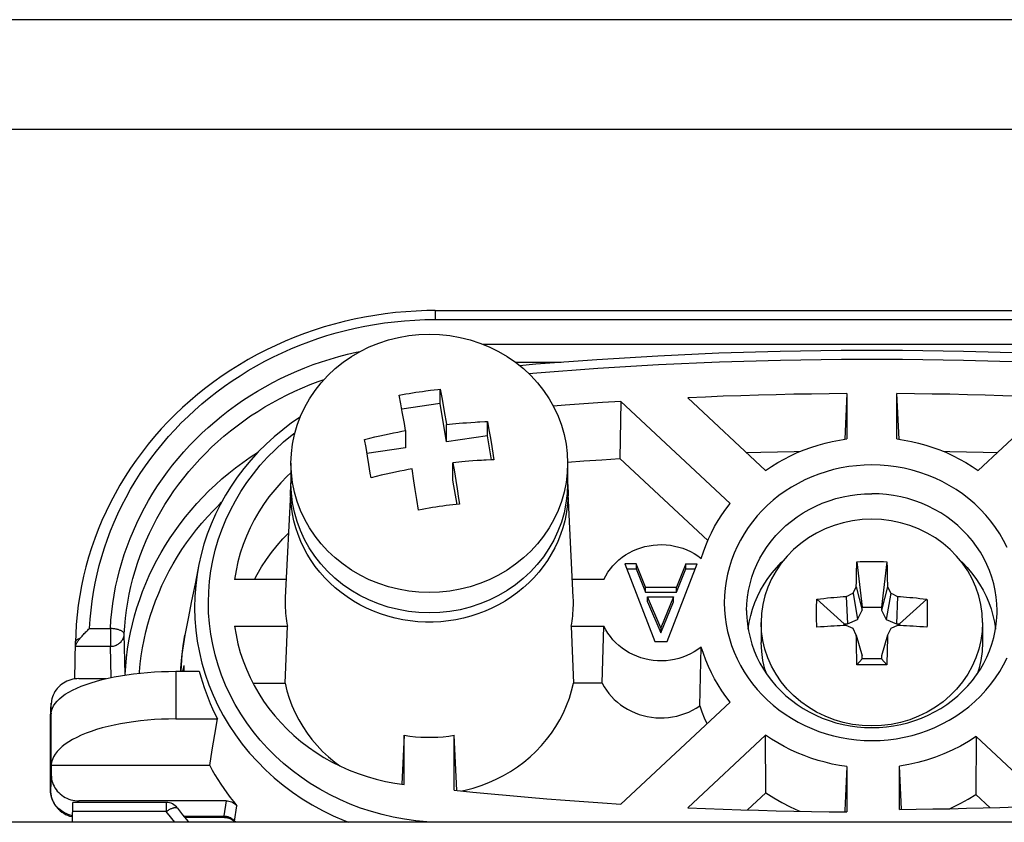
# Model space of a CAD drawing. Header units: centimetres. Extents: x 1912 to 37354, y 4932 to 6633.
# Tile 175 of 236: x 34642 to 34647.34, y 6130.56 to 6134.91. Entities that reach past the tile are written whole.
import ezdxf

# ---------------------------------------------------------------- set-up
doc = ezdxf.new("R2010")
doc.units = ezdxf.units.CM
doc.layers.add('$_urządzenia', color=250, linetype='Continuous')

# ---------------------------------------------------------------- blocks, each defined once
blk = doc.blocks.new('A$C92957c0b')
at = {"layer": '$_urządzenia'}
for p, q in [((55, 0), (-55, 0)), ((92.535, -3.965), (-92.535, -3.965)), ((-31.792, -10.509), (-0.208, -10.509)), ((-31.792, -10.509), (-31.792, -10.83)), ((-31.792, -10.83), (-0.208, -10.83)), ((-30.064, -11.727), (-1.936, -11.727)), ((-28.893, -12.372), (-27.237, -12.372)), ((-32.121, -13.412), (-31.956, -13.39)), ((-31.956, -13.39), (-31.825, -13.374)), ((-31.825, -13.374), (-31.694, -13.359)), ((-31.694, -13.359), (-31.607, -13.349)), ((-31.607, -13.349), (-31.55, -13.653)), ((-31.607, -13.866), (-31.607, -13.349)), ((-16.904, -13.511), (-16.981, -15.16)), ((-16.904, -13.511), (-16.904, -15.148)), ((-15.019, -15.16), (-15.096, -13.511)), ((-15.096, -15.148), (-15.096, -13.511)), ((-33.031, -13.877), (-33.089, -13.565)), ((-32.976, -14.174), (-33.031, -13.877)), ((-31.607, -13.866), (-32.995, -14.069)), ((-31.375, -15.249), (-31.607, -13.866)), ((-31.55, -13.653), (-31.499, -13.929)), ((-25.071, -13.792), (-25.108, -15.855)), ((-21.122, -17.478), (-25.071, -13.792)), ((-22.654, -13.661), (-19.844, -16.285)), ((-12.156, -16.285), (-9.346, -13.661)), ((-32.902, -14.591), (-32.976, -14.174)), ((-31.499, -13.929), (-31.445, -14.234)), ((-31.445, -14.234), (-31.391, -14.541)), ((-32.857, -14.846), (-32.902, -14.591)), ((-31.391, -14.541), (-31.375, -14.629)), ((-31.045, -14.595), (-30.922, -14.583)), ((-30.922, -14.583), (-30.79, -14.572)), ((-30.79, -14.572), (-30.65, -14.561)), ((-30.65, -14.561), (-30.501, -14.549)), ((-29.893, -14.516), (-29.842, -14.814)), ((-29.893, -15.033), (-29.893, -14.516)), ((-32.857, -14.846), (-32.857, -15.466)), ((-31.375, -14.629), (-31.271, -14.618)), ((-31.375, -15.249), (-31.375, -14.629)), ((-31.271, -14.618), (-31.161, -14.606)), ((-31.161, -14.606), (-31.045, -14.595)), ((-29.842, -14.814), (-29.79, -15.118)), ((-34.287, -15.463), (-34.339, -15.165)), ((-29.893, -15.033), (-31.375, -15.249)), ((-29.747, -15.903), (-29.893, -15.033)), ((-29.79, -15.118), (-29.738, -15.427)), ((-34.236, -15.767), (-34.287, -15.463)), ((-32.857, -15.466), (-34.252, -15.67)), ((-34.184, -16.077), (-34.236, -15.767)), ((-31.044, -16.002), (-31.143, -16.013)), ((-31.143, -16.013), (-31.091, -16.335)), ((-31.143, -16.633), (-31.143, -16.013)), ((-30.937, -15.991), (-31.044, -16.002)), ((-30.822, -15.979), (-30.937, -15.991)), ((-30.698, -15.968), (-30.822, -15.979)), ((-30.565, -15.956), (-30.698, -15.968)), ((-30.423, -15.944), (-30.565, -15.956)), ((-30.271, -15.933), (-30.423, -15.944)), ((-25.108, -15.855), (-21.933, -18.819)), ((-37, -16.028), (-37, -16.766)), ((-32.556, -16.658), (-32.625, -16.23)), ((-31.091, -16.335), (-31.041, -16.655)), ((-27, -16.028), (-27, -16.766)), ((-32.506, -16.98), (-32.556, -16.658)), ((-30.995, -17.513), (-31.143, -16.633)), ((-31.041, -16.655), (-30.994, -16.956)), ((-37.01, -16.873), (-37.206, -20.878)), ((-37.016, -17.086), (-37.01, -16.873)), ((-37.01, -16.873), (-37.008, -16.828)), ((-37.008, -16.828), (-37, -16.738)), ((-32.451, -17.333), (-32.506, -16.98)), ((-30.994, -16.956), (-30.94, -17.305)), ((-27, -16.738), (-26.992, -16.828)), ((-26.992, -16.828), (-26.99, -16.873)), ((-26.99, -16.873), (-26.984, -17.086)), ((-32.393, -17.716), (-32.451, -17.333)), ((-30.94, -17.305), (-30.911, -17.499)), ((-32.262, -17.693), (-32.393, -17.716)), ((-32.131, -17.67), (-32.262, -17.693)), ((-32, -17.648), (-32.131, -17.67)), ((-40.328, -19.68), (-40.469, -20.38)), ((-40.328, -19.68), (-40.328, -19.682)), ((-24.525, -19.666), (-24.937, -19.666)), ((-24.937, -19.666), (-23.85, -22.467)), ((-24.868, -19.845), (-24.525, -19.845)), ((-24.187, -20.506), (-24.525, -19.666)), ((-24.525, -19.666), (-24.525, -19.845)), ((-24.525, -19.845), (-24.187, -20.686)), ((-23.4, -22.467), (-22.312, -19.666)), ((-22.725, -19.666), (-23.062, -20.506)), ((-23.062, -20.686), (-22.725, -19.845)), ((-22.725, -19.666), (-22.312, -19.666)), ((-22.725, -19.845), (-22.725, -19.666)), ((-22.725, -19.845), (-22.382, -19.845)), ((-16.556, -20.115), (-16.551, -19.91)), ((-16.542, -19.588), (-16.35, -21.228)), ((-15.458, -19.588), (-15.65, -21.228)), ((-15.458, -19.588), (-15.452, -19.803)), ((-15.452, -19.803), (-15.446, -20.011)), ((-37.174, -20.223), (-39.038, -20.223)), ((-25.685, -20.223), (-26.826, -20.223)), ((-16.56, -20.31), (-16.556, -20.115)), ((-15.446, -20.011), (-15.442, -20.212)), ((-40.469, -20.38), (-40.593, -21.002)), ((-24.187, -20.506), (-23.062, -20.506)), ((-24.187, -20.686), (-24.187, -20.506)), ((-23.062, -20.686), (-23.062, -20.506)), ((-16.682, -20.722), (-16.563, -20.495)), ((-16.563, -20.495), (-16.56, -20.31)), ((-16.563, -20.495), (-16.35, -21.333)), ((-15.437, -20.495), (-15.65, -21.333)), ((-15.437, -20.495), (-15.318, -20.722)), ((-24.187, -20.686), (-23.062, -20.686)), ((-24.112, -20.856), (-23.175, -20.856)), ((-23.625, -21.977), (-24.112, -20.856)), ((-24.112, -21.036), (-24.112, -20.856)), ((-23.175, -20.856), (-23.625, -21.977)), ((-23.175, -21.036), (-23.175, -20.856)), ((-17.991, -20.941), (-16.998, -21.833)), ((-16.932, -20.84), (-16.848, -20.8)), ((-16.932, -20.84), (-16.885, -21.833)), ((-16.848, -20.8), (-16.765, -20.761)), ((-16.765, -20.761), (-16.682, -20.722)), ((-16.682, -20.722), (-16.52, -21.674)), ((-15.318, -20.722), (-15.48, -21.674)), ((-15.318, -20.722), (-15.235, -20.761)), ((-15.235, -20.761), (-15.152, -20.8)), ((-15.152, -20.8), (-15.068, -20.84)), ((-15.068, -20.84), (-15.115, -21.833)), ((-14.009, -20.941), (-15.002, -21.833)), ((-14.009, -20.941), (-14.007, -20.995)), ((-14.007, -20.995), (-14.004, -21.105)), ((-40.593, -21.002), (-40.717, -21.631)), ((-24.112, -21.036), (-23.625, -22.156)), ((-23.625, -22.156), (-23.175, -21.036)), ((-20.528, -21.353), (-20.527, -21.449)), ((-18, -21.383), (-17.999, -21.271)), ((-17.999, -21.271), (-17.997, -21.16)), ((-16.52, -21.674), (-16.35, -21.333)), ((-16.35, -21.228), (-15.65, -21.228)), ((-16.35, -21.333), (-16.35, -21.228)), ((-15.65, -21.228), (-15.65, -21.333)), ((-15.65, -21.333), (-15.48, -21.674)), ((-14.004, -21.105), (-14.002, -21.215)), ((-14.002, -21.215), (-14, -21.327)), ((-14, -21.327), (-14, -21.439)), ((-11.473, -21.449), (-11.472, -21.353)), ((-40.717, -21.631), (-40.836, -22.236)), ((-18, -21.496), (-18, -21.383)), ((-17.999, -21.609), (-18, -21.496)), ((-17.997, -21.723), (-17.999, -21.609)), ((-16.885, -21.833), (-16.52, -21.674)), ((-15.48, -21.674), (-15.115, -21.833)), ((-14.002, -21.666), (-14.004, -21.78)), ((-14, -21.553), (-14.002, -21.666)), ((-14, -21.439), (-14, -21.553)), ((-44.28, -21.997), (-43.527, -21.997)), ((-43.527, -21.997), (-43.527, -22.641)), ((-39.038, -21.91), (-37.13, -21.91)), ((-37.21, -23.971), (-37.13, -21.91)), ((-26.87, -21.91), (-25.685, -21.91)), ((-26.87, -21.91), (-26.79, -23.971)), ((-25.747, -23.971), (-25.685, -21.91)), ((-23.625, -21.977), (-23.625, -22.156)), ((-20, -21.783), (-20, -22.5)), ((-17.994, -21.837), (-17.997, -21.723)), ((-17.991, -21.952), (-17.994, -21.837)), ((-16.998, -21.833), (-16.885, -21.833)), ((-16.998, -21.894), (-16.998, -21.833)), ((-16.682, -21.996), (-16.932, -21.892)), ((-16.563, -22.236), (-16.682, -21.996)), ((-15.318, -21.996), (-15.437, -22.236)), ((-15.068, -21.892), (-15.318, -21.996)), ((-15.115, -21.833), (-15.002, -21.833)), ((-15.002, -21.833), (-15.002, -21.894)), ((-12, -21.783), (-12, -22.5)), ((-42.994, -23.664), (-43.027, -22.196)), ((-16.563, -22.236), (-16.35, -22.986)), ((-15.437, -22.236), (-15.65, -22.986)), ((-15.437, -22.236), (-15.44, -22.443)), ((-44.814, -23.82), (-44.79, -22.48)), ((-44.793, -22.641), (-43.527, -22.641)), ((-43.501, -23.769), (-43.527, -22.641)), ((-23.85, -22.467), (-23.4, -22.467)), ((-22.222, -24.793), (-22.17, -22.669)), ((-16.554, -22.789), (-16.558, -22.556)), ((-15.444, -22.668), (-15.449, -22.91)), ((-15.44, -22.443), (-15.444, -22.668)), ((-16.548, -23.039), (-16.554, -22.789)), ((-16.542, -23.305), (-16.548, -23.039)), ((-16.542, -23.305), (-16.35, -23.092)), ((-16.35, -23.092), (-16.35, -22.986)), ((-15.65, -23.092), (-16.35, -23.092)), ((-15.65, -22.986), (-15.65, -23.092)), ((-15.458, -23.305), (-15.65, -23.092)), ((-40.972, -23.34), (-40.978, -23.545)), ((-40.977, -23.545), (-40.976, -23.434)), ((-40.878, -23.337), (-40.912, -23.504)), ((-40.878, -23.337), (-40.872, -23.545)), ((-15.94, -23.307), (-16.181, -23.306)), ((-15.699, -23.306), (-15.94, -23.307)), ((-15.458, -23.305), (-15.699, -23.306)), ((-44.665, -23.809), (-44.741, -23.812)), ((-44.665, -23.809), (-43.685, -23.809)), ((-42.994, -23.664), (-42.995, -23.678)), ((-41.164, -23.545), (-40.314, -23.545)), ((-41.164, -23.545), (-41.164, -25.265)), ((-44.897, -24.224), (-44.746, -24.152)), ((-38.376, -23.971), (-37.21, -23.971)), ((-25.747, -23.971), (-26.79, -23.971)), ((-45.691, -25.253), (-45.665, -24.743)), ((-45.69, -25.208), (-45.664, -24.698)), ((-45.664, -24.698), (-45.665, -24.743)), ((-45.665, -25.084), (-45.665, -24.743)), ((-25.071, -28.341), (-21.122, -24.655)), ((-45.69, -25.208), (-45.691, -25.256)), ((-45.691, -25.253), (-45.691, -25.256)), ((-45.691, -27.854), (-45.691, -25.256)), ((-45.664, -25.057), (-45.665, -25.084)), ((-45.664, -26.922), (-45.664, -25.057)), ((-41.164, -25.265), (-39.657, -25.265)), ((-39.751, -25.823), (-39.657, -25.265)), ((-39.845, -26.385), (-39.751, -25.823)), ((-32.904, -25.856), (-32.987, -27.625)), ((-32.904, -27.637), (-32.904, -25.856)), ((-31.096, -27.838), (-31.096, -25.856)), ((-31.003, -27.847), (-31.096, -25.856)), ((-19.844, -25.849), (-22.654, -28.472)), ((-19.834, -27.938), (-19.844, -25.849)), ((-12.234, -25.902), (-12.245, -27.991)), ((-9.567, -28.393), (-12.234, -25.902)), ((-39.939, -26.951), (-39.845, -26.385)), ((-45.665, -26.951), (-45.664, -26.922)), ((-39.939, -26.951), (-45.665, -26.951)), ((-45.665, -26.951), (-45.665, -27.292)), ((-16.904, -26.985), (-16.979, -28.579)), ((-16.904, -26.985), (-16.904, -28.622)), ((-14.927, -28.528), (-15, -26.972)), ((-15, -28.532), (-15, -26.972)), ((-45.665, -27.292), (-45.691, -27.851)), ((-45.691, -27.854), (-45.691, -27.851)), ((-20.496, -28.555), (-19.834, -27.938)), ((-12.245, -27.991), (-11.729, -28.472)), ((-45.398, -28.509), (-45.443, -28.465)), ((-44.904, -29), (-44.892, -28.284)), ((-41.508, -28.284), (-44.892, -28.284)), ((-44.668, -28.284), (-44.665, -28.225)), ((-39.348, -28.225), (-44.665, -28.225)), ((-41.508, -28.284), (-41.508, -28.605)), ((-39.348, -28.225), (-39.43, -28.77)), ((-39.039, -28.954), (-38.954, -28.404)), ((-41.508, -28.605), (-44.897, -28.605)), ((-40.877, -28.784), (-39.431, -28.784)), ((-39.399, -28.821), (-40.848, -28.821)), ((-39.43, -28.77), (-39.431, -28.784)), ((-16.979, -28.579), (-16.981, -28.618)), ((0, -29), (-298.6, -29)), ((-39.071, -28.919), (-39.039, -28.954)), ((-38.998, -29), (-39.039, -28.954)), ((-39.039, -28.961), (-39.039, -28.954)), ((-32.492, -28.944), (-32.499, -29)), ((-31.961, -29), (-32.492, -28.944))]:
    blk.add_line(p, q, dxfattribs=at)
for points in [[(-31.792, -10.509), (-32.094, -10.513), (-32.472, -10.526), (-32.848, -10.55), (-33.224, -10.584), (-33.598, -10.628), (-33.971, -10.682), (-34.343, -10.746), (-34.712, -10.82), (-35.078, -10.905), (-35.442, -10.999), (-35.803, -11.103), (-36.16, -11.217), (-36.514, -11.341), (-36.864, -11.474), (-37.209, -11.616), (-37.55, -11.768), (-37.886, -11.929), (-38.217, -12.1), (-38.543, -12.279), (-38.862, -12.466), (-39.176, -12.663), (-39.483, -12.868), (-39.784, -13.081), (-40.079, -13.302), (-40.366, -13.531), (-40.646, -13.768), (-40.918, -14.012), (-41.183, -14.264), (-41.44, -14.522), (-41.688, -14.787), (-41.929, -15.059), (-42.161, -15.338), (-42.384, -15.622), (-42.598, -15.913), (-42.803, -16.209), (-42.998, -16.511), (-43.185, -16.817), (-43.361, -17.129), (-43.528, -17.445), (-43.685, -17.766), (-43.833, -18.091), (-43.97, -18.419), (-44.096, -18.751), (-44.213, -19.087), (-44.319, -19.425), (-44.414, -19.766), (-44.499, -20.109), (-44.573, -20.455), (-44.636, -20.802), (-44.689, -21.151), (-44.731, -21.502), (-44.762, -21.853), (-44.782, -22.205), (-44.79, -22.48)], [(-44.28, -21.997), (-44.26, -21.663), (-44.229, -21.333), (-44.189, -21.005), (-44.139, -20.68), (-44.08, -20.358), (-44.01, -20.038), (-43.932, -19.718), (-43.843, -19.4), (-43.745, -19.085), (-43.637, -18.773), (-43.52, -18.463), (-43.394, -18.157), (-43.259, -17.854), (-43.114, -17.555), (-42.961, -17.26), (-42.799, -16.969), (-42.628, -16.682), (-42.448, -16.4), (-42.26, -16.123), (-42.064, -15.85), (-41.86, -15.584), (-41.648, -15.322), (-41.427, -15.066), (-41.2, -14.816), (-40.965, -14.572), (-40.722, -14.335), (-40.473, -14.104), (-40.217, -13.879), (-39.954, -13.661), (-39.684, -13.451), (-39.409, -13.247), (-39.127, -13.051), (-38.84, -12.862), (-38.547, -12.681), (-38.248, -12.507), (-37.945, -12.342), (-37.636, -12.184), (-37.323, -12.035), (-37.006, -11.894), (-36.685, -11.761), (-36.359, -11.637), (-36.03, -11.522), (-35.699, -11.415), (-35.364, -11.317), (-35.025, -11.227), (-34.68, -11.146), (-34.33, -11.073), (-33.977, -11.01), (-33.619, -10.956), (-33.257, -10.911), (-32.893, -10.876), (-32.528, -10.851), (-32.161, -10.835), (-31.792, -10.83)], [(-37, -16.028), (-36.986, -15.679), (-36.944, -15.332), (-36.875, -14.989), (-36.778, -14.652), (-36.654, -14.323), (-36.505, -14.003), (-36.33, -13.694), (-36.131, -13.398), (-35.909, -13.118), (-35.665, -12.853), (-35.401, -12.606), (-35.117, -12.378), (-34.817, -12.171), (-34.5, -11.985), (-34.169, -11.822), (-33.827, -11.683), (-33.474, -11.567), (-33.113, -11.477), (-32.745, -11.412), (-32.374, -11.373), (-32, -11.36)], [(-32, -11.36), (-31.626, -11.373), (-31.255, -11.412), (-30.887, -11.477), (-30.526, -11.567), (-30.173, -11.683), (-29.831, -11.822), (-29.5, -11.985), (-29.183, -12.171), (-28.883, -12.378), (-28.599, -12.606), (-28.335, -12.853), (-28.091, -13.118), (-27.869, -13.398), (-27.67, -13.694), (-27.495, -14.003), (-27.346, -14.323), (-27.222, -14.652), (-27.125, -14.989), (-27.056, -15.332), (-27.014, -15.679), (-27, -16.028)], [(-43.527, -21.997), (-43.507, -21.695), (-43.478, -21.394), (-43.441, -21.094), (-43.394, -20.795), (-43.338, -20.496), (-43.273, -20.199), (-43.199, -19.904), (-43.117, -19.611), (-43.025, -19.32), (-42.925, -19.032), (-42.816, -18.747), (-42.699, -18.465), (-42.574, -18.186), (-42.44, -17.91), (-42.298, -17.639), (-42.147, -17.371), (-41.989, -17.106), (-41.823, -16.847), (-41.649, -16.591), (-41.467, -16.34), (-41.278, -16.094), (-41.081, -15.854), (-40.878, -15.618), (-40.667, -15.388), (-40.45, -15.163), (-40.226, -14.945), (-39.995, -14.732), (-39.758, -14.525), (-39.515, -14.325), (-39.266, -14.131), (-39.011, -13.944), (-38.751, -13.763), (-38.485, -13.59), (-38.215, -13.423), (-37.939, -13.264), (-37.659, -13.112), (-37.374, -12.967), (-37.085, -12.83), (-36.792, -12.7), (-36.496, -12.578), (-36.195, -12.464), (-35.891, -12.358), (-35.584, -12.26), (-35.273, -12.17), (-34.961, -12.088), (-34.648, -12.014), (-34.495, -11.983)], [(-28.739, -12.494), (-28.149, -12.44), (-25.944, -12.274), (-23.737, -12.141), (-21.528, -12.042), (-19.317, -11.975), (-17.106, -11.942), (-14.894, -11.942), (-12.683, -11.975), (-10.472, -12.042), (-8.263, -12.141), (-6.056, -12.274), (-3.851, -12.44), (-3.261, -12.494)], [(-28.406, -12.786), (-28.107, -12.759), (-25.91, -12.594), (-23.711, -12.461), (-21.509, -12.362), (-19.306, -12.296), (-17.102, -12.263), (-14.898, -12.263), (-12.694, -12.296), (-10.491, -12.362), (-8.289, -12.461), (-6.09, -12.594), (-3.893, -12.759), (-3.594, -12.786)], [(-43.027, -22.196), (-43.008, -21.908), (-42.981, -21.62), (-42.945, -21.333), (-42.9, -21.046), (-42.847, -20.761), (-42.785, -20.477), (-42.714, -20.194), (-42.635, -19.914), (-42.547, -19.636), (-42.452, -19.36), (-42.348, -19.087), (-42.236, -18.817), (-42.115, -18.55), (-41.987, -18.287), (-41.851, -18.027), (-41.708, -17.77), (-41.556, -17.518), (-41.397, -17.269), (-41.231, -17.025), (-41.057, -16.785), (-40.876, -16.55), (-40.688, -16.319), (-40.493, -16.094), (-40.292, -15.874), (-40.084, -15.659), (-39.869, -15.45), (-39.649, -15.246), (-39.422, -15.048), (-39.189, -14.857), (-38.951, -14.671), (-38.707, -14.492), (-38.458, -14.319), (-38.204, -14.153), (-37.945, -13.994), (-37.682, -13.841), (-37.414, -13.696), (-37.142, -13.558), (-36.865, -13.426), (-36.585, -13.302), (-36.301, -13.186), (-36.013, -13.077), (-35.804, -13.004)], [(-33.089, -13.565), (-32.969, -13.544), (-32.848, -13.523), (-32.727, -13.503), (-32.606, -13.483), (-32.485, -13.464), (-32.364, -13.446), (-32.243, -13.429), (-32.121, -13.412)], [(-16.904, -13.511), (-17.543, -13.516), (-18.182, -13.525), (-18.821, -13.536), (-19.46, -13.549), (-20.099, -13.566), (-20.738, -13.586), (-21.377, -13.608), (-22.016, -13.633), (-22.654, -13.661)], [(-9.346, -13.661), (-9.984, -13.633), (-10.623, -13.608), (-11.262, -13.586), (-11.901, -13.566), (-12.54, -13.549), (-13.179, -13.536), (-13.818, -13.525), (-14.457, -13.516), (-15.096, -13.511)], [(-25.071, -13.792), (-25.741, -13.835), (-26.412, -13.882), (-27.082, -13.932), (-27.516, -13.966)], [(-36.667, -14.356), (-36.981, -14.572), (-37.3, -14.814), (-37.608, -15.07), (-37.903, -15.338), (-38.184, -15.618), (-38.451, -15.91), (-38.704, -16.214), (-38.941, -16.527), (-39.164, -16.851), (-39.37, -17.183), (-39.559, -17.524), (-39.732, -17.872), (-39.888, -18.227), (-40.026, -18.589), (-40.146, -18.955), (-40.248, -19.326), (-40.328, -19.682)], [(-30.501, -14.549), (-30.341, -14.539), (-30.257, -14.534), (-30.171, -14.529)], [(-30.171, -14.529), (-29.988, -14.52), (-29.893, -14.516)], [(-32.492, -28.944), (-32.899, -28.888), (-33.302, -28.815), (-33.7, -28.724), (-34.094, -28.614), (-34.484, -28.487), (-34.865, -28.342), (-35.239, -28.18), (-35.605, -28.001), (-35.96, -27.807), (-36.304, -27.598), (-36.636, -27.373), (-36.957, -27.133), (-37.265, -26.878), (-37.562, -26.608), (-37.844, -26.326), (-38.111, -26.031), (-38.362, -25.724), (-38.597, -25.407), (-38.815, -25.08), (-39.015, -24.742), (-39.198, -24.397), (-39.362, -24.045), (-39.508, -23.684), (-39.634, -23.319), (-39.742, -22.949), (-39.83, -22.574), (-39.898, -22.197), (-39.947, -21.817), (-39.976, -21.435), (-39.985, -21.054), (-39.974, -20.672), (-39.944, -20.29), (-39.894, -19.911), (-39.825, -19.535), (-39.736, -19.162), (-39.628, -18.793), (-39.501, -18.43), (-39.355, -18.072), (-39.191, -17.721), (-39.009, -17.379), (-38.808, -17.044), (-38.592, -16.718), (-38.358, -16.403), (-38.108, -16.098), (-37.843, -15.805), (-37.562, -15.525), (-37.267, -15.256), (-36.959, -15.002), (-36.856, -14.925)], [(-34.339, -15.165), (-34.15, -15.119), (-33.967, -15.075), (-33.79, -15.035), (-33.619, -14.997), (-33.454, -14.962), (-33.295, -14.929), (-33.143, -14.899), (-32.997, -14.871), (-32.857, -14.846)], [(-19.844, -16.285), (-19.625, -16.138), (-19.402, -16.001), (-19.172, -15.873), (-18.937, -15.754), (-18.696, -15.643), (-18.451, -15.543), (-18.201, -15.452), (-17.947, -15.371), (-17.691, -15.3), (-17.431, -15.239), (-17.169, -15.188), (-16.904, -15.148)], [(-15.096, -15.148), (-14.831, -15.188), (-14.569, -15.239), (-14.309, -15.3), (-14.053, -15.371), (-13.799, -15.452), (-13.549, -15.543), (-13.304, -15.643), (-13.063, -15.754), (-12.828, -15.873), (-12.598, -16.001), (-12.375, -16.138), (-12.156, -16.285)], [(-42.994, -23.664), (-42.974, -23.358), (-42.945, -23.052), (-42.906, -22.747), (-42.858, -22.443), (-42.799, -22.141), (-42.731, -21.84), (-42.654, -21.542), (-42.567, -21.245), (-42.47, -20.952), (-42.364, -20.661), (-42.249, -20.373), (-42.124, -20.088), (-41.991, -19.807), (-41.848, -19.53), (-41.697, -19.257), (-41.537, -18.989), (-41.369, -18.725), (-41.192, -18.466), (-41.007, -18.212), (-40.814, -17.963), (-40.613, -17.719), (-40.404, -17.482), (-40.188, -17.25), (-39.964, -17.025), (-39.733, -16.805), (-39.496, -16.593), (-39.251, -16.387), (-39.001, -16.188), (-38.743, -15.996), (-38.48, -15.811), (-38.211, -15.634), (-38.181, -15.615)], [(-29.738, -15.427), (-29.687, -15.741), (-29.661, -15.899)], [(-20.534, -15.64), (-20.019, -15.625), (-19.415, -15.609), (-18.812, -15.596), (-18.57, -15.592)], [(-13.43, -15.592), (-13.188, -15.596), (-12.585, -15.609), (-11.981, -15.625), (-11.466, -15.64)], [(-29.938, -15.912), (-30.025, -15.917), (-30.11, -15.922), (-30.271, -15.933)], [(-29.661, -15.899), (-29.756, -15.903), (-29.938, -15.912)], [(-27.003, -15.987), (-26.419, -15.943), (-25.764, -15.898), (-25.108, -15.855)], [(-37, -16.369), (-37.138, -16.498), (-37.37, -16.736), (-37.589, -16.985), (-37.796, -17.244), (-37.988, -17.512), (-38.166, -17.788), (-38.33, -18.073), (-38.479, -18.364), (-38.612, -18.661), (-38.73, -18.965), (-38.831, -19.274), (-38.916, -19.586), (-38.985, -19.902), (-39.038, -20.223)], [(-32, -20.696), (-32.374, -20.683), (-32.745, -20.644), (-33.113, -20.579), (-33.474, -20.488), (-33.827, -20.373), (-34.169, -20.234), (-34.5, -20.07), (-34.817, -19.885), (-35.117, -19.677), (-35.401, -19.45), (-35.665, -19.203), (-35.909, -18.938), (-36.131, -18.657), (-36.33, -18.362), (-36.505, -18.053), (-36.654, -17.733), (-36.778, -17.404), (-36.875, -17.067), (-36.944, -16.724), (-36.986, -16.377), (-37, -16.028)], [(-34.107, -16.549), (-34.133, -16.39), (-34.184, -16.077)], [(-32.625, -16.23), (-32.765, -16.255), (-32.911, -16.283), (-33.063, -16.313), (-33.222, -16.345), (-33.387, -16.38), (-33.558, -16.418), (-33.735, -16.459), (-33.918, -16.503), (-34.107, -16.549)], [(-27, -16.028), (-27.014, -16.377), (-27.056, -16.724), (-27.125, -17.067), (-27.222, -17.404), (-27.346, -17.733), (-27.495, -18.053), (-27.67, -18.362), (-27.869, -18.657), (-28.091, -18.938), (-28.335, -19.203), (-28.599, -19.45), (-28.883, -19.677), (-29.183, -19.885), (-29.5, -20.07), (-29.831, -20.234), (-30.173, -20.373), (-30.526, -20.488), (-30.887, -20.579), (-31.255, -20.644), (-31.626, -20.683), (-32, -20.696)], [(-16, -16.086), (-16.281, -16.093), (-16.56, -16.114), (-16.837, -16.148), (-17.112, -16.195), (-17.384, -16.257), (-17.652, -16.331), (-17.915, -16.418), (-18.173, -16.518), (-18.425, -16.63), (-18.669, -16.754), (-18.908, -16.891), (-19.137, -17.038), (-19.358, -17.196), (-19.57, -17.366), (-19.772, -17.545), (-19.964, -17.733), (-20.145, -17.932), (-20.315, -18.138), (-20.473, -18.352), (-20.619, -18.574), (-20.752, -18.803), (-20.872, -19.038), (-20.979, -19.279), (-21.073, -19.524), (-21.152, -19.774), (-21.218, -20.029), (-21.269, -20.285), (-21.305, -20.543), (-21.327, -20.804), (-21.335, -21.067)], [(-16, -26.047), (-15.705, -26.039), (-15.413, -26.017), (-15.123, -25.979), (-14.835, -25.927), (-14.549, -25.859), (-14.268, -25.777), (-13.993, -25.681), (-13.723, -25.57), (-13.46, -25.447), (-13.207, -25.31), (-12.962, -25.161), (-12.726, -24.999), (-12.498, -24.824), (-12.28, -24.636), (-12.074, -24.439), (-11.88, -24.231), (-11.698, -24.012), (-11.53, -23.785), (-11.376, -23.551), (-11.236, -23.308), (-11.11, -23.059)], [(-11.115, -19.065), (-11.24, -18.817), (-11.38, -18.576), (-11.533, -18.343), (-11.7, -18.118), (-11.881, -17.901), (-12.074, -17.695), (-12.279, -17.498), (-12.496, -17.311), (-12.722, -17.137), (-12.957, -16.976), (-13.201, -16.826), (-13.454, -16.69), (-13.715, -16.566), (-13.985, -16.455), (-14.261, -16.358), (-14.542, -16.276), (-14.828, -16.208), (-15.118, -16.155), (-15.409, -16.117), (-15.703, -16.094), (-16, -16.086)], [(-32, -21.434), (-32.379, -21.42), (-32.751, -21.381), (-33.118, -21.316), (-33.481, -21.224), (-33.837, -21.107), (-34.181, -20.966), (-34.513, -20.801), (-34.832, -20.613), (-35.132, -20.405), (-35.414, -20.177), (-35.677, -19.929), (-35.918, -19.666), (-36.139, -19.385), (-36.337, -19.088), (-36.511, -18.78), (-36.659, -18.461), (-36.781, -18.13), (-36.877, -17.794), (-36.945, -17.452), (-36.987, -17.105), (-37, -16.766)], [(-27, -16.766), (-27.015, -17.123), (-27.058, -17.471), (-27.127, -17.813), (-27.225, -18.15), (-27.35, -18.481), (-27.5, -18.8), (-27.675, -19.108), (-27.875, -19.404), (-28.097, -19.684), (-28.339, -19.945), (-28.602, -20.191), (-28.883, -20.416), (-29.183, -20.622), (-29.5, -20.808), (-29.83, -20.971), (-30.172, -21.111), (-30.526, -21.226), (-30.887, -21.317), (-31.252, -21.381), (-31.623, -21.42), (-32, -21.434)], [(-26.791, -21.067), (-26.792, -20.972), (-26.794, -20.878), (-26.99, -16.873)], [(-42.478, -23.612), (-42.476, -23.569), (-42.448, -23.278), (-42.411, -22.987), (-42.364, -22.697), (-42.309, -22.408), (-42.244, -22.121), (-42.17, -21.836), (-42.086, -21.553), (-41.994, -21.273), (-41.893, -20.995), (-41.783, -20.72), (-41.664, -20.449), (-41.537, -20.181), (-41.401, -19.916), (-41.256, -19.656), (-41.104, -19.399), (-40.943, -19.147), (-40.774, -18.9), (-40.597, -18.657), (-40.413, -18.42), (-40.221, -18.188), (-40.022, -17.961), (-39.815, -17.74), (-39.602, -17.524), (-39.511, -17.438)], [(-34.265, -21.264), (-34.508, -21.141), (-34.743, -21.006), (-34.97, -20.859), (-35.189, -20.701), (-35.397, -20.531), (-35.595, -20.351), (-35.782, -20.161), (-35.958, -19.962), (-36.122, -19.754), (-36.273, -19.538), (-36.411, -19.315), (-36.536, -19.085), (-36.647, -18.848), (-36.744, -18.607), (-36.826, -18.36), (-36.894, -18.11), (-36.947, -17.857), (-36.985, -17.601), (-37.008, -17.344), (-37.016, -17.086)], [(-26.984, -17.086), (-26.992, -17.344), (-27.015, -17.601), (-27.053, -17.857), (-27.106, -18.11), (-27.174, -18.36), (-27.256, -18.607), (-27.353, -18.848), (-27.464, -19.085), (-27.589, -19.315), (-27.727, -19.538), (-27.878, -19.754), (-28.042, -19.962), (-28.218, -20.161), (-28.405, -20.351), (-28.603, -20.531), (-28.811, -20.701), (-29.03, -20.859), (-29.257, -21.006), (-29.492, -21.141)], [(-20.528, -21.353), (-20.52, -21.107), (-20.497, -20.862), (-20.459, -20.619), (-20.406, -20.378), (-20.338, -20.141), (-20.255, -19.907), (-20.158, -19.679), (-20.046, -19.456), (-19.921, -19.24), (-19.783, -19.03), (-19.632, -18.829), (-19.469, -18.636), (-19.293, -18.452), (-19.107, -18.278), (-18.91, -18.115), (-18.704, -17.962), (-18.488, -17.821), (-18.264, -17.692), (-18.032, -17.576), (-17.793, -17.472), (-17.549, -17.381), (-17.299, -17.304), (-17.044, -17.24), (-16.786, -17.19), (-16.526, -17.155), (-16.263, -17.133), (-16, -17.126)], [(-11.472, -21.353), (-11.48, -21.107), (-11.503, -20.862), (-11.541, -20.619), (-11.594, -20.378), (-11.662, -20.141), (-11.745, -19.907), (-11.842, -19.679), (-11.954, -19.456), (-12.079, -19.24), (-12.217, -19.03), (-12.368, -18.829), (-12.531, -18.636), (-12.707, -18.452), (-12.893, -18.278), (-13.09, -18.115), (-13.296, -17.962), (-13.512, -17.821), (-13.736, -17.692), (-13.968, -17.576), (-14.207, -17.472), (-14.451, -17.381), (-14.701, -17.304), (-14.956, -17.24), (-15.214, -17.19), (-15.474, -17.155), (-15.737, -17.133), (-16, -17.126)], [(-30.911, -17.499), (-31.032, -17.513), (-31.153, -17.527), (-31.273, -17.543), (-31.394, -17.558), (-31.516, -17.575), (-31.637, -17.592), (-31.758, -17.61), (-31.879, -17.629), (-32, -17.648)], [(-22.17, -19.464), (-22.093, -19.227), (-22.007, -18.993), (-21.91, -18.763), (-21.803, -18.537), (-21.685, -18.315), (-21.559, -18.098), (-21.423, -17.886), (-21.277, -17.68), (-21.122, -17.478)], [(-12, -21.783), (-12.015, -21.458), (-12.061, -21.135), (-12.136, -20.817), (-12.241, -20.506), (-12.375, -20.205), (-12.536, -19.916), (-12.723, -19.641), (-12.936, -19.383), (-13.172, -19.143), (-13.429, -18.923), (-13.706, -18.724), (-14, -18.549), (-14.31, -18.399), (-14.632, -18.274), (-14.965, -18.176), (-15.305, -18.106), (-15.651, -18.063), (-16, -18.049), (-16.349, -18.063), (-16.695, -18.106), (-17.035, -18.176), (-17.368, -18.274), (-17.69, -18.399), (-18, -18.549), (-18.294, -18.724), (-18.571, -18.923), (-18.828, -19.143), (-19.064, -19.383), (-19.277, -19.641), (-19.464, -19.916), (-19.625, -20.205), (-19.759, -20.506), (-19.864, -20.817), (-19.939, -21.135), (-19.985, -21.458), (-20, -21.783)], [(-38.315, -20.223), (-38.22, -20.041), (-38.061, -19.768), (-37.888, -19.503), (-37.701, -19.246), (-37.501, -18.997), (-37.29, -18.757), (-37.092, -18.555)], [(-25.685, -20.223), (-25.617, -20.091), (-25.541, -19.965), (-25.455, -19.845), (-25.361, -19.73), (-25.258, -19.621), (-25.148, -19.52), (-25.03, -19.426), (-24.905, -19.339), (-24.775, -19.261), (-24.64, -19.192), (-24.499, -19.131), (-24.355, -19.079), (-24.207, -19.037), (-24.055, -19.005), (-23.903, -18.982), (-23.749, -18.969), (-23.594, -18.966), (-23.439, -18.973), (-23.286, -18.99), (-23.133, -19.017), (-22.983, -19.053), (-22.836, -19.099), (-22.693, -19.155), (-22.554, -19.219), (-22.421, -19.292), (-22.293, -19.374), (-22.17, -19.464)], [(-20.47, -22.018), (-20.47, -22.012), (-20.432, -21.771), (-20.379, -21.532), (-20.311, -21.295), (-20.229, -21.063), (-20.132, -20.836), (-20.021, -20.613), (-19.897, -20.399), (-19.76, -20.192), (-19.61, -19.992), (-19.449, -19.801), (-19.274, -19.618), (-19.203, -19.552)], [(-16.542, -19.588), (-16.422, -19.582), (-16.301, -19.577), (-16.181, -19.574), (-16.06, -19.572), (-15.94, -19.572), (-15.819, -19.574), (-15.699, -19.577), (-15.578, -19.582), (-15.458, -19.588)], [(-12.797, -19.551), (-12.729, -19.615), (-12.555, -19.797), (-12.394, -19.987), (-12.244, -20.186), (-12.107, -20.393), (-11.983, -20.607), (-11.871, -20.829), (-11.774, -21.057), (-11.691, -21.289), (-11.623, -21.527), (-11.569, -21.767), (-11.531, -22.009), (-11.53, -22.018)], [(-40.328, -19.682), (-40.391, -20.035), (-40.443, -20.438), (-40.474, -20.843), (-40.484, -21.248), (-40.472, -21.654), (-40.44, -22.057), (-40.387, -22.46), (-40.313, -22.859), (-40.219, -23.254), (-40.104, -23.645), (-39.969, -24.03), (-39.815, -24.409), (-39.641, -24.78), (-39.448, -25.144), (-39.236, -25.497), (-39.007, -25.842), (-38.759, -26.176), (-38.495, -26.498), (-38.215, -26.808), (-37.918, -27.105), (-37.607, -27.389), (-37.282, -27.658), (-36.945, -27.911), (-36.596, -28.148), (-36.234, -28.37), (-35.86, -28.576), (-35.475, -28.765), (-35.079, -28.938), (-34.917, -29)], [(-16.551, -19.91), (-16.545, -19.697), (-16.542, -19.588)], [(-15.442, -20.212), (-15.438, -20.403), (-15.437, -20.495)], [(-37.206, -20.878), (-37.208, -20.972), (-37.209, -21.067)], [(-17.997, -21.16), (-17.994, -21.05), (-17.993, -20.995), (-17.991, -20.941)], [(-17.991, -20.941), (-17.86, -20.924), (-17.733, -20.909), (-17.609, -20.895), (-17.488, -20.883), (-17.37, -20.872), (-17.255, -20.863), (-17.144, -20.854), (-17.037, -20.846), (-16.932, -20.84)], [(-15.068, -20.84), (-14.964, -20.846), (-14.857, -20.854), (-14.747, -20.862), (-14.633, -20.872), (-14.515, -20.883), (-14.393, -20.895), (-14.269, -20.909), (-14.141, -20.924), (-14.009, -20.941)], [(-37.209, -21.067), (-37.208, -21.161), (-37.206, -21.255), (-37.201, -21.349), (-37.194, -21.443), (-37.185, -21.537), (-37.174, -21.631), (-37.162, -21.724), (-37.147, -21.817), (-37.13, -21.91)], [(-29.492, -21.141), (-29.735, -21.264), (-29.985, -21.374), (-30.241, -21.471), (-30.503, -21.555), (-30.769, -21.625), (-31.038, -21.682), (-31.311, -21.724), (-31.586, -21.753), (-31.862, -21.767), (-32.138, -21.767), (-32.414, -21.753), (-32.689, -21.724), (-32.962, -21.682), (-33.231, -21.625), (-33.497, -21.555), (-33.759, -21.471), (-34.015, -21.374), (-34.265, -21.264)], [(-26.87, -21.91), (-26.853, -21.817), (-26.838, -21.724), (-26.826, -21.631), (-26.815, -21.537), (-26.806, -21.443), (-26.799, -21.349), (-26.794, -21.255), (-26.792, -21.161), (-26.791, -21.067)], [(-21.335, -21.067), (-21.327, -21.329), (-21.305, -21.59), (-21.269, -21.848), (-21.218, -22.104), (-21.152, -22.359), (-21.073, -22.609), (-20.979, -22.854), (-20.872, -23.095), (-20.752, -23.33), (-20.619, -23.559), (-20.473, -23.781), (-20.315, -23.995), (-20.145, -24.202), (-19.964, -24.4), (-19.772, -24.588), (-19.57, -24.767), (-19.358, -24.937), (-19.137, -25.095), (-18.908, -25.242), (-18.669, -25.379), (-18.425, -25.503), (-18.173, -25.615), (-17.915, -25.715), (-17.652, -25.802), (-17.384, -25.876), (-17.112, -25.938), (-16.837, -25.985), (-16.56, -26.019), (-16.281, -26.04), (-16, -26.047)], [(-20.527, -21.449), (-20.52, -21.599), (-20.497, -21.844), (-20.459, -22.087), (-20.406, -22.328), (-20.338, -22.566), (-20.255, -22.799), (-20.158, -23.028), (-20.046, -23.25), (-19.921, -23.467), (-19.783, -23.676), (-19.632, -23.878), (-19.469, -24.07), (-19.293, -24.254), (-19.107, -24.428), (-18.91, -24.591), (-18.704, -24.744), (-18.488, -24.885), (-18.264, -25.014), (-18.032, -25.131), (-17.793, -25.235), (-17.549, -25.325), (-17.299, -25.403), (-17.044, -25.466), (-16.786, -25.516), (-16.526, -25.552), (-16.263, -25.573), (-16, -25.58)], [(-16, -25.58), (-15.737, -25.573), (-15.474, -25.552), (-15.214, -25.516), (-14.956, -25.466), (-14.701, -25.403), (-14.451, -25.325), (-14.207, -25.235), (-13.968, -25.131), (-13.736, -25.014), (-13.512, -24.885), (-13.296, -24.744), (-13.09, -24.591), (-12.893, -24.428), (-12.707, -24.254), (-12.531, -24.07), (-12.368, -23.878), (-12.217, -23.676), (-12.079, -23.467), (-11.954, -23.25), (-11.842, -23.028), (-11.745, -22.799), (-11.662, -22.566), (-11.594, -22.328), (-11.541, -22.087), (-11.503, -21.844), (-11.48, -21.599), (-11.473, -21.449)], [(-44.62, -22.349), (-44.599, -22.324), (-44.576, -22.297), (-44.552, -22.269), (-44.527, -22.241), (-44.5, -22.212), (-44.472, -22.182), (-44.442, -22.151), (-44.412, -22.12), (-44.38, -22.089), (-44.348, -22.058), (-44.314, -22.027), (-44.28, -21.997)], [(-43.027, -22.196), (-43.029, -22.184), (-43.032, -22.173), (-43.038, -22.161), (-43.045, -22.149), (-43.055, -22.138), (-43.066, -22.126), (-43.08, -22.115), (-43.095, -22.104), (-43.113, -22.093), (-43.132, -22.083), (-43.153, -22.073), (-43.175, -22.064), (-43.199, -22.055), (-43.224, -22.046), (-43.25, -22.038), (-43.278, -22.031), (-43.307, -22.024), (-43.336, -22.018), (-43.367, -22.013), (-43.398, -22.008), (-43.43, -22.004), (-43.462, -22.001), (-43.494, -21.998), (-43.527, -21.997)], [(-39.038, -21.91), (-38.985, -22.231), (-38.916, -22.547), (-38.831, -22.859), (-38.73, -23.168), (-38.612, -23.472), (-38.479, -23.769), (-38.33, -24.06), (-38.166, -24.345), (-37.988, -24.621), (-37.796, -24.889), (-37.589, -25.148), (-37.37, -25.397), (-37.138, -25.635), (-36.894, -25.864), (-36.638, -26.08), (-36.372, -26.285), (-36.094, -26.477), (-35.807, -26.657), (-35.512, -26.823), (-35.207, -26.976), (-34.895, -27.115), (-34.576, -27.239), (-34.251, -27.349), (-33.92, -27.444), (-33.586, -27.524), (-33.247, -27.588), (-32.904, -27.637)], [(-22.17, -22.669), (-22.293, -22.759), (-22.421, -22.841), (-22.554, -22.914), (-22.693, -22.978), (-22.836, -23.034), (-22.983, -23.08), (-23.133, -23.116), (-23.286, -23.143), (-23.439, -23.16), (-23.594, -23.167), (-23.749, -23.164), (-23.903, -23.151), (-24.055, -23.128), (-24.207, -23.096), (-24.355, -23.054), (-24.499, -23.002), (-24.64, -22.941), (-24.775, -22.872), (-24.905, -22.794), (-25.03, -22.707), (-25.148, -22.613), (-25.258, -22.512), (-25.361, -22.403), (-25.455, -22.288), (-25.541, -22.168), (-25.617, -22.042), (-25.685, -21.91)], [(-12, -21.783), (-12.015, -22.109), (-12.061, -22.432), (-12.136, -22.75), (-12.241, -23.06), (-12.375, -23.361), (-12.536, -23.65), (-12.723, -23.925), (-12.936, -24.184), (-13.172, -24.424), (-13.429, -24.644), (-13.706, -24.842), (-14, -25.017), (-14.31, -25.168), (-14.632, -25.292), (-14.965, -25.39), (-15.305, -25.461), (-15.651, -25.503), (-16, -25.518), (-16.349, -25.503), (-16.695, -25.461), (-17.035, -25.39), (-17.368, -25.292), (-17.69, -25.168), (-18, -25.017), (-18.294, -24.842), (-18.571, -24.644), (-18.828, -24.424), (-19.064, -24.184), (-19.277, -23.925), (-19.464, -23.65), (-19.625, -23.361), (-19.759, -23.06), (-19.864, -22.75), (-19.939, -22.432), (-19.985, -22.109), (-20, -21.783)], [(-16.932, -21.892), (-17.036, -21.895), (-17.143, -21.9), (-17.253, -21.905), (-17.367, -21.911), (-17.485, -21.917), (-17.607, -21.925), (-17.731, -21.933), (-17.859, -21.942), (-17.991, -21.952)], [(-14.009, -21.952), (-14.14, -21.942), (-14.267, -21.933), (-14.391, -21.925), (-14.512, -21.918), (-14.63, -21.911), (-14.745, -21.905), (-14.856, -21.9), (-14.963, -21.895), (-15.068, -21.892)], [(-14.004, -21.78), (-14.007, -21.895), (-14.009, -21.952)], [(-44.79, -22.48), (-44.789, -22.47), (-44.787, -22.46), (-44.783, -22.45), (-44.777, -22.441), (-44.77, -22.431), (-44.761, -22.422), (-44.751, -22.412), (-44.739, -22.403), (-44.726, -22.395), (-44.712, -22.386), (-44.696, -22.378), (-44.679, -22.37), (-44.66, -22.363), (-44.641, -22.356), (-44.62, -22.349)], [(-44.705, -22.46), (-44.687, -22.435), (-44.667, -22.408), (-44.645, -22.379), (-44.62, -22.349)], [(-43.527, -22.641), (-43.49, -22.64), (-43.454, -22.636), (-43.419, -22.63), (-43.384, -22.621), (-43.349, -22.61), (-43.316, -22.597), (-43.283, -22.581), (-43.252, -22.564), (-43.223, -22.544), (-43.195, -22.523), (-43.169, -22.499), (-43.144, -22.474), (-43.122, -22.448), (-43.102, -22.419), (-43.084, -22.39), (-43.068, -22.36), (-43.055, -22.328), (-43.044, -22.296), (-43.036, -22.263), (-43.03, -22.23), (-43.027, -22.196)], [(-40.976, -23.434), (-40.949, -23.029), (-40.902, -22.625), (-40.836, -22.236)], [(-40.836, -22.236), (-40.89, -22.546), (-40.941, -22.942), (-40.972, -23.34)], [(-16.558, -22.556), (-16.562, -22.339), (-16.563, -22.236)], [(-44.793, -22.641), (-44.792, -22.632), (-44.79, -22.621), (-44.787, -22.608), (-44.782, -22.595), (-44.776, -22.58)], [(-44.776, -22.58), (-44.768, -22.564), (-44.759, -22.546), (-44.748, -22.527)], [(-44.748, -22.527), (-44.735, -22.506), (-44.721, -22.484), (-44.705, -22.46)], [(-21.122, -24.655), (-21.277, -24.453), (-21.423, -24.247), (-21.559, -24.035), (-21.685, -23.818), (-21.803, -23.596), (-21.91, -23.37), (-22.007, -23.14), (-22.093, -22.906), (-22.17, -22.669)], [(-19.803, -23.646), (-19.864, -23.467), (-19.938, -23.152), (-19.984, -22.829), (-20, -22.5)], [(-12, -22.5), (-12.016, -22.829), (-12.062, -23.152), (-12.136, -23.467), (-12.197, -23.646)], [(-15.449, -22.91), (-15.455, -23.169), (-15.458, -23.305)], [(-40.887, -23.431), (-40.893, -23.459), (-40.906, -23.498), (-40.923, -23.536), (-40.927, -23.545)], [(-40.878, -23.337), (-40.879, -23.378), (-40.884, -23.419), (-40.887, -23.431)], [(-16.181, -23.306), (-16.422, -23.305), (-16.542, -23.305)], [(-44.741, -23.812), (-44.815, -23.82), (-44.888, -23.833), (-44.96, -23.851), (-45.031, -23.874), (-45.099, -23.902), (-45.165, -23.935), (-45.229, -23.972), (-45.289, -24.013), (-45.345, -24.059), (-45.398, -24.108), (-45.447, -24.161), (-45.491, -24.217), (-45.531, -24.276), (-45.566, -24.338), (-45.596, -24.402), (-45.621, -24.468), (-45.64, -24.535), (-45.654, -24.603), (-45.662, -24.673), (-45.664, -24.698)], [(-44.746, -24.152), (-44.583, -24.083), (-44.41, -24.018), (-44.224, -23.955), (-44.03, -23.897), (-43.826, -23.843), (-43.612, -23.792), (-43.392, -23.746), (-43.163, -23.705), (-42.928, -23.668), (-42.687, -23.635), (-42.441, -23.608), (-42.19, -23.585), (-41.937, -23.567), (-41.682, -23.555), (-41.425, -23.547), (-41.164, -23.545)], [(-40.314, -23.545), (-40.261, -23.742), (-40.203, -23.938), (-40.14, -24.132), (-40.072, -24.326), (-39.999, -24.517), (-39.92, -24.707), (-39.837, -24.895), (-39.75, -25.081), (-39.657, -25.265)], [(-37.21, -23.971), (-37.144, -24.248), (-37.063, -24.519), (-36.965, -24.784), (-36.851, -25.044), (-36.721, -25.298), (-36.576, -25.544), (-36.417, -25.782), (-36.243, -26.011), (-36.056, -26.23), (-35.856, -26.439), (-35.644, -26.638), (-35.42, -26.824), (-35.234, -26.963)], [(-30.825, -27.866), (-30.704, -27.84), (-30.413, -27.764), (-30.129, -27.673), (-29.851, -27.566), (-29.579, -27.445), (-29.315, -27.31), (-29.061, -27.161), (-28.815, -26.999), (-28.58, -26.824), (-28.356, -26.638), (-28.144, -26.439), (-27.944, -26.23), (-27.757, -26.011), (-27.583, -25.782), (-27.424, -25.544), (-27.279, -25.298), (-27.149, -25.044), (-27.035, -24.784), (-26.937, -24.519), (-26.856, -24.248), (-26.79, -23.971)], [(-25.747, -23.971), (-25.676, -24.1), (-25.597, -24.224), (-25.51, -24.341), (-25.414, -24.454), (-25.311, -24.561), (-25.2, -24.66), (-25.083, -24.753), (-24.959, -24.839), (-24.83, -24.917), (-24.696, -24.986), (-24.557, -25.048), (-24.414, -25.1), (-24.268, -25.144), (-24.118, -25.179), (-23.967, -25.204), (-23.815, -25.22), (-23.661, -25.227), (-23.507, -25.225), (-23.354, -25.213), (-23.202, -25.192), (-23.052, -25.161), (-22.904, -25.122), (-22.759, -25.073), (-22.618, -25.016), (-22.482, -24.95), (-22.35, -24.876), (-22.222, -24.793)], [(-45.664, -25.057), (-45.652, -24.968), (-45.625, -24.88), (-45.583, -24.793), (-45.527, -24.707), (-45.456, -24.621), (-45.372, -24.538), (-45.273, -24.456), (-45.16, -24.376), (-45.035, -24.299), (-44.897, -24.224)], [(-22.222, -24.793), (-22.147, -25.01), (-22.064, -25.224), (-21.972, -25.434), (-21.967, -25.444)], [(-41.164, -25.265), (-41.425, -25.268), (-41.682, -25.276), (-41.937, -25.29), (-42.19, -25.31), (-42.441, -25.334), (-42.687, -25.365), (-42.928, -25.4), (-43.163, -25.441), (-43.392, -25.486), (-43.612, -25.536), (-43.826, -25.592), (-44.03, -25.651), (-44.224, -25.715), (-44.41, -25.783), (-44.583, -25.855), (-44.746, -25.93), (-44.897, -26.009), (-45.035, -26.091), (-45.16, -26.176), (-45.273, -26.263), (-45.372, -26.353), (-45.456, -26.444), (-45.527, -26.538), (-45.583, -26.633), (-45.625, -26.728), (-45.652, -26.824), (-45.664, -26.922)], [(-32.904, -25.856), (-32.704, -25.885), (-32.504, -25.907), (-32.303, -25.922), (-32.101, -25.929), (-31.899, -25.929), (-31.697, -25.922), (-31.496, -25.907), (-31.296, -25.885), (-31.096, -25.856)], [(-16.904, -26.985), (-17.169, -26.945), (-17.431, -26.894), (-17.691, -26.833), (-17.947, -26.762), (-18.201, -26.681), (-18.451, -26.59), (-18.696, -26.49), (-18.937, -26.379), (-19.172, -26.26), (-19.402, -26.132), (-19.625, -25.995), (-19.844, -25.849)], [(-12.234, -25.902), (-12.512, -26.081), (-12.798, -26.244), (-13.092, -26.393), (-13.395, -26.528), (-13.706, -26.648), (-14.022, -26.753), (-14.342, -26.841), (-14.668, -26.914), (-15, -26.972)], [(-39.939, -26.951), (-39.845, -27.122), (-39.748, -27.29), (-39.646, -27.456), (-39.541, -27.62), (-39.431, -27.782), (-39.318, -27.941), (-39.2, -28.098), (-39.079, -28.252), (-38.954, -28.404)], [(-45.665, -27.292), (-45.662, -27.362), (-45.654, -27.432), (-45.64, -27.5), (-45.621, -27.567), (-45.596, -27.633), (-45.566, -27.697), (-45.531, -27.759), (-45.491, -27.818), (-45.447, -27.874), (-45.398, -27.927), (-45.345, -27.976), (-45.289, -28.022), (-45.229, -28.063), (-45.165, -28.1), (-45.099, -28.133), (-45.031, -28.161), (-44.96, -28.184), (-44.888, -28.202), (-44.815, -28.215), (-44.741, -28.223), (-44.665, -28.225)], [(-45.443, -28.465), (-45.484, -28.418), (-45.523, -28.368), (-45.557, -28.316), (-45.588, -28.263), (-45.615, -28.207), (-45.638, -28.15), (-45.657, -28.092), (-45.672, -28.032), (-45.683, -27.972), (-45.689, -27.912), (-45.691, -27.851)], [(-45.691, -27.854), (-45.69, -27.904), (-45.683, -27.977), (-45.671, -28.05), (-45.652, -28.121), (-45.629, -28.191), (-45.599, -28.259), (-45.565, -28.325), (-45.525, -28.388), (-45.481, -28.447), (-45.432, -28.504), (-45.386, -28.549)], [(-31.096, -27.838), (-30.428, -27.906), (-29.759, -27.971), (-29.09, -28.034), (-28.421, -28.093), (-27.752, -28.148), (-27.082, -28.201), (-26.412, -28.251), (-25.741, -28.298), (-25.071, -28.341)], [(-19.834, -27.938), (-19.55, -28.121), (-19.257, -28.289), (-18.956, -28.442), (-18.646, -28.58), (-18.591, -28.601)], [(-13.191, -28.508), (-13.073, -28.456), (-12.79, -28.314), (-12.514, -28.159), (-12.245, -27.991)], [(-41.508, -28.605), (-41.481, -28.588), (-41.454, -28.572), (-41.428, -28.557), (-41.401, -28.543), (-41.376, -28.53), (-41.351, -28.518), (-41.326, -28.507), (-41.303, -28.497), (-41.28, -28.489), (-41.258, -28.481), (-41.237, -28.475), (-41.217, -28.471), (-41.199, -28.467), (-41.182, -28.465), (-41.166, -28.465), (-41.152, -28.465), (-41.139, -28.467), (-41.128, -28.471), (-41.118, -28.475), (-41.11, -28.482), (-41.105, -28.488)], [(-39.348, -28.225), (-39.297, -28.228), (-39.247, -28.235), (-39.199, -28.247), (-39.152, -28.263), (-39.107, -28.283), (-39.064, -28.308), (-39.025, -28.336), (-38.988, -28.368), (-38.954, -28.404)], [(-22.654, -28.472), (-22.016, -28.5), (-21.377, -28.525), (-20.738, -28.547), (-20.099, -28.567), (-19.46, -28.584), (-18.821, -28.597), (-18.182, -28.608), (-17.543, -28.617), (-16.904, -28.622)], [(-15, -28.532), (-14.396, -28.526), (-13.792, -28.518), (-13.188, -28.508), (-12.585, -28.495), (-11.981, -28.48), (-11.377, -28.462), (-10.774, -28.441), (-10.17, -28.418), (-9.567, -28.393)], [(-45.3, -28.59), (-45.35, -28.551), (-45.398, -28.509)], [(-45.386, -28.549), (-45.387, -28.548), (-45.394, -28.538), (-45.398, -28.525), (-45.398, -28.509)], [(-45.386, -28.549), (-45.342, -28.588), (-45.282, -28.634), (-45.217, -28.676), (-45.149, -28.713), (-45.078, -28.746), (-45.003, -28.773), (-44.926, -28.794), (-44.9, -28.799)], [(-44.9, -28.763), (-44.95, -28.752), (-45.013, -28.734), (-45.074, -28.712), (-45.133, -28.687), (-45.191, -28.658), (-45.247, -28.626), (-45.3, -28.59)], [(-41.201, -29), (-41.312, -28.862), (-41.508, -28.605)], [(-41.105, -28.488), (-40.917, -28.734), (-40.722, -28.976), (-40.701, -29)], [(-39.431, -28.784), (-39.382, -28.787), (-39.333, -28.794)], [(-39.431, -28.784), (-39.431, -28.797), (-39.427, -28.808), (-39.42, -28.815), (-39.409, -28.82), (-39.399, -28.821)], [(-39.43, -28.77), (-39.381, -28.774), (-39.331, -28.782)], [(-39.399, -28.821), (-39.369, -28.822), (-39.329, -28.826), (-39.289, -28.834), (-39.249, -28.845), (-39.211, -28.86), (-39.173, -28.878), (-39.138, -28.899), (-39.104, -28.924), (-39.073, -28.951), (-39.044, -28.98), (-39.027, -29)], [(-39.333, -28.794), (-39.285, -28.805), (-39.237, -28.821), (-39.192, -28.841), (-39.15, -28.866), (-39.109, -28.894)], [(-39.331, -28.782), (-39.282, -28.794), (-39.235, -28.811), (-39.191, -28.832), (-39.148, -28.857), (-39.108, -28.886), (-39.071, -28.919)], [(-39.109, -28.894), (-39.072, -28.926), (-39.039, -28.961)], [(-39.036, -28.989), (-39.037, -28.988), (-39.038, -28.983), (-39.039, -28.974), (-39.039, -28.961)]]:
    blk.add_lwpolyline(points, dxfattribs=at)
blk.add_arc((-41.508, -28.784), 0.5, 36.3793, 90, dxfattribs=at)

msp = doc.modelspace()

# ---------------------------------------------------------------- block references
at = {"layer": '$_urządzenia', "xscale": 0.15, "yscale": 0.15, "zscale": 0.15}
msp.add_blockref('A$C92957c0b', (34649.0248, 6134.9127), dxfattribs=at)

doc.saveas('drawing.dxf')
